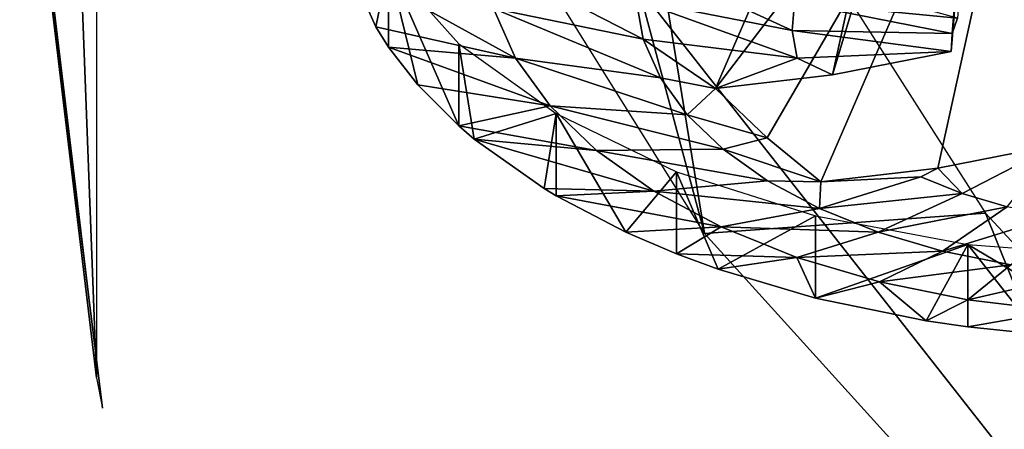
# Model space of a CAD drawing. Extents: x -46 to 46, y 1 to 197.
# Tile 3 of 168: x -45.56 to -40.52, y 49.65 to 51.75. Entities that reach past the tile are written whole.
import ezdxf

# ---------------------------------------------------------------- set-up
doc = ezdxf.new("R2010")
doc.units = 0
doc.header["$LTSCALE"] = 25.4
doc.layers.get('0').update_dxf_attribs({"color": 13, "linetype": 'CONTINUOUS'})

# ---------------------------------------------------------------- blocks, each defined once
blk = doc.blocks.new('BUSH-3401_STL')
at = {"color": 251}
mesh = blk.add_polyface(dxfattribs=at)
corners = [(-7.8563, 39.017, 137.5519), (8.3924, 39.017, 137.5519), (0.268, 38.6194, 136.9382), (-15.7195, 40.1967, 139.3733), (16.2556, 40.1967, 139.3733), (-23.0689, 42.1208, 142.3439), (23.605, 42.1208, 142.3439), (-3.5145, 43.1336, 143.9076), (-29.6682, 44.7273, 146.3681), (0.268, 43.0293, 143.7466), (-7.2581, 43.4454, 144.3889), (-10.9246, 43.9615, 145.1857), (-14.4762, 44.6765, 146.2897), (-17.8765, 45.5833, 147.6897), (-35.3053, 47.9326, 151.3168), (-21.0907, 46.6724, 149.3711), (-24.0856, 47.9327, 151.3169), (-39.799, 51.6336, 157.0307), (-26.8307, 49.3512, 153.507), (-29.2977, 50.9135, 155.9189), (-31.4613, 52.6034, 158.528), (-43.005, 55.7112, 163.3262), (-33.2993, 54.4036, 161.3074), (-34.7928, 56.2957, 164.2286), (-44.8202, 60.0346, 170.001), (-35.9266, 58.2603, 167.2616), (-36.689, 60.2771, 170.3754), (-45.1861, 64.4647, 176.8406), (-37.0722, 62.3255, 173.5379), (-37.0722, 64.3844, 176.7167), (-36.689, 66.4328, 179.8792), (-44.0912, 68.8591, 183.6251), (-35.9266, 68.4496, 182.9929), (-34.7928, 70.4141, 186.0259), (-41.5705, 73.0766, 190.1365), (-33.2993, 72.3062, 188.9471), (-31.4613, 74.1064, 191.7265), (-37.705, 76.9816, 196.1655), (-29.2977, 75.7964, 194.3356), (-26.8307, 77.3586, 196.7475), (-32.6191, 80.4487, 201.5183), (-24.0856, 78.7772, 198.9376), (-21.0907, 80.0374, 200.8834), (-17.8765, 81.1266, 202.5649), (-26.4762, 83.3663, 206.0229), (-14.4762, 82.0333, 203.9648), (-10.9246, 82.7484, 205.0688), (-7.2581, 83.2645, 205.8656), (-3.5145, 83.5763, 206.347), (-19.4737, 85.6408, 209.5344), (0.268, 83.6805, 206.508), (4.0505, 43.1336, 143.9076), (30.2043, 44.7273, 146.3681), (7.7942, 43.4454, 144.3889), (11.4607, 43.9615, 145.1857), (15.0123, 44.6765, 146.2897), (18.4126, 45.5833, 147.6897), (35.8414, 47.9326, 151.3168), (21.6267, 46.6724, 149.3711), (24.6217, 47.9327, 151.3169), (40.3351, 51.6336, 157.0307), (27.3668, 49.3512, 153.507), (29.8337, 50.9135, 155.9189), (31.9973, 52.6034, 158.528), (43.5411, 55.7112, 163.3262), (33.8354, 54.4036, 161.3074), (35.3289, 56.2957, 164.2286), (45.3563, 60.0346, 170.001), (36.4627, 58.2603, 167.2616), (37.2251, 60.2771, 170.3754), (45.7222, 64.4647, 176.8406), (37.6083, 62.3255, 173.5379), (37.6083, 64.3844, 176.7167), (37.2251, 66.4328, 179.8792), (44.6273, 68.8591, 183.6251), (36.4627, 68.4496, 182.9929), (35.3289, 70.4141, 186.0259), (42.1066, 73.0766, 190.1365), (33.8354, 72.3062, 188.9471), (31.9973, 74.1064, 191.7265), (38.2411, 76.9816, 196.1655), (29.8337, 75.7964, 194.3356), (27.3668, 77.3586, 196.7475), (33.1552, 80.4487, 201.5183), (24.6217, 78.7772, 198.9376), (21.6267, 80.0374, 200.8834), (18.4126, 81.1266, 202.5649), (27.0123, 83.3663, 206.0229), (15.0123, 82.0333, 203.9648), (11.4607, 82.7484, 205.0688), (7.7942, 83.2645, 205.8656), (4.0505, 83.5763, 206.347), (20.0098, 85.6408, 209.5344), (-11.8366, 87.199, 211.9401), (12.3727, 87.199, 211.9401), (-3.8105, 87.9908, 213.1626), (4.3466, 87.9908, 213.1626), (0.268, 88.0904, 213.3163)]
mesh.append_faces([[corners[k] for k in face] for face in [(0, 1, 2), (96, 95, 97)]], dxfattribs={"vtx0": -1, "color": 251})
mesh.append_faces([[corners[k] for k in face] for face in [(1, 3, 4), (4, 5, 6), (7, 8, 10), (10, 8, 11), (11, 8, 12), (12, 8, 13), (13, 14, 15), (15, 14, 16), (16, 17, 18), (18, 17, 19), (19, 17, 20), (20, 21, 22), (22, 21, 23), (23, 24, 25), (25, 24, 26), (26, 27, 28), (28, 27, 29), (29, 27, 30), (30, 31, 32), (32, 31, 33), (33, 34, 35), (35, 34, 36), (36, 37, 38), (38, 37, 39), (39, 40, 41), (41, 40, 42), (42, 40, 43), (43, 44, 45), (45, 44, 46), (46, 44, 47), (47, 44, 48), (48, 49, 50), (6, 51, 52), (51, 6, 9), (52, 56, 57), (57, 59, 60), (60, 63, 64), (64, 66, 67), (67, 69, 70), (70, 73, 74), (74, 76, 77), (77, 79, 80), (80, 82, 83), (83, 86, 87), (87, 91, 92), (92, 93, 94), (94, 95, 96)]], dxfattribs={"vtx0": -1, "vtx1": -1, "color": 251})
mesh.append_faces([[corners[k] for k in face] for face in [(6, 5, 7), (92, 50, 49)]], dxfattribs={"vtx0": -1, "vtx1": -1, "vtx2": -1, "color": 251})
mesh.append_faces([[corners[k] for k in face] for face in [(1, 0, 3), (4, 3, 5), (7, 5, 8), (6, 7, 9), (13, 8, 14), (16, 14, 17), (20, 17, 21), (23, 21, 24), (26, 24, 27), (30, 27, 31), (33, 31, 34), (36, 34, 37), (39, 37, 40), (43, 40, 44), (48, 44, 49), (52, 51, 53), (52, 53, 54), (52, 54, 55), (52, 55, 56), (57, 56, 58), (57, 58, 59), (60, 59, 61), (60, 61, 62), (60, 62, 63), (64, 63, 65), (64, 65, 66), (67, 66, 68), (67, 68, 69), (70, 69, 71), (70, 71, 72), (70, 72, 73), (74, 73, 75), (74, 75, 76), (77, 76, 78), (77, 78, 79), (80, 79, 81), (80, 81, 82), (83, 82, 84), (83, 84, 85), (83, 85, 86), (87, 86, 88), (87, 88, 89), (87, 89, 90), (87, 90, 91), (92, 91, 50), (92, 49, 93), (94, 93, 95)]], dxfattribs={"vtx0": -1, "vtx2": -1, "color": 251})
mesh = blk.add_polyface(dxfattribs=at)
corners = [(8.3924, 35.9954, 139.509), (-7.8563, 35.9954, 139.509), (0.268, 35.5979, 138.8953), (16.2556, 37.1752, 141.3304), (-15.7195, 37.1752, 141.3304), (23.605, 39.0992, 144.301), (-23.0689, 39.0992, 144.301), (30.2043, 41.7058, 148.3253), (0.268, 40.4906, 146.4492), (7.3888, 40.8719, 147.0378), (14.236, 42.0011, 148.7811), (35.8414, 44.9111, 153.2738), (20.5464, 43.8347, 151.6121), (26.0774, 46.3024, 155.422), (40.3351, 48.612, 158.9877), (30.6167, 49.3093, 160.0643), (43.5411, 52.6897, 165.2833), (33.9896, 52.7399, 165.3608), (45.3563, 57.013, 171.9581), (36.0667, 56.4622, 171.1077), (36.768, 60.3334, 177.0844), (45.7222, 61.4431, 178.7977), (36.0667, 64.2045, 183.061), (44.6273, 65.8375, 185.5822), (33.9896, 67.9269, 188.8079), (42.1066, 70.055, 192.0936), (30.6167, 71.3574, 194.1044), (38.2411, 73.9601, 198.1226), (26.0774, 74.3643, 198.7467), (33.1552, 77.4271, 203.4754), (20.5464, 76.832, 202.5566), (14.236, 78.6657, 205.3876), (27.0123, 80.3448, 207.98), (7.3888, 79.7948, 207.1309), (0.268, 80.1761, 207.7196), (-29.6682, 41.7058, 148.3253), (-6.8528, 40.8719, 147.0378), (-13.6999, 42.0011, 148.7811), (-35.3053, 44.9111, 153.2738), (-20.0103, 43.8347, 151.6121), (-25.5414, 46.3024, 155.422), (-39.799, 48.612, 158.9877), (-30.0806, 49.3093, 160.0643), (-43.005, 52.6897, 165.2833), (-33.4536, 52.7399, 165.3608), (-44.8202, 57.013, 171.9581), (-35.5306, 56.4622, 171.1077), (-36.232, 60.3334, 177.0844), (-45.1861, 61.4431, 178.7977), (-35.5306, 64.2045, 183.061), (-44.0912, 65.8375, 185.5822), (-33.4536, 67.9269, 188.8079), (-41.5705, 70.055, 192.0936), (-30.0806, 71.3574, 194.1044), (-37.705, 73.9601, 198.1226), (-25.5414, 74.3643, 198.7467), (-32.6191, 77.4271, 203.4754), (-20.0103, 76.832, 202.5566), (-13.6999, 78.6657, 205.3876), (-26.4762, 80.3448, 207.98), (-6.8528, 79.7948, 207.1309), (20.0098, 82.6193, 211.4915), (-19.4737, 82.6193, 211.4915), (12.3727, 84.1775, 213.8972), (-11.8366, 84.1775, 213.8972), (4.3466, 84.9693, 215.1197), (-3.8105, 84.9693, 215.1197), (0.268, 85.0688, 215.2734)]
mesh.append_faces([[corners[k] for k in face] for face in [(0, 1, 2), (66, 65, 67)]], dxfattribs={"vtx0": -1, "color": 251})
mesh.append_faces([[corners[k] for k in face] for face in [(1, 3, 4), (4, 5, 6), (8, 7, 9), (9, 7, 10), (10, 11, 12), (12, 11, 13), (13, 14, 15), (15, 16, 17), (17, 18, 19), (19, 18, 20), (20, 21, 22), (22, 23, 24), (24, 25, 26), (26, 27, 28), (28, 29, 30), (30, 29, 31), (31, 32, 33), (33, 32, 34), (35, 37, 38), (38, 40, 41), (41, 42, 43), (43, 44, 45), (45, 47, 48), (48, 49, 50), (50, 51, 52), (52, 53, 54), (54, 55, 56), (56, 58, 59), (59, 61, 62), (62, 63, 64), (64, 65, 66)]], dxfattribs={"vtx0": -1, "vtx1": -1, "color": 251})
mesh.append_faces([[corners[k] for k in face] for face in [(6, 7, 8), (59, 34, 32)]], dxfattribs={"vtx0": -1, "vtx1": -1, "vtx2": -1, "color": 251})
mesh.append_faces([[corners[k] for k in face] for face in [(1, 0, 3), (4, 3, 5), (6, 5, 7), (10, 7, 11), (13, 11, 14), (15, 14, 16), (17, 16, 18), (20, 18, 21), (22, 21, 23), (24, 23, 25), (26, 25, 27), (28, 27, 29), (31, 29, 32), (8, 35, 6), (35, 8, 36), (35, 36, 37), (38, 37, 39), (38, 39, 40), (41, 40, 42), (43, 42, 44), (45, 44, 46), (45, 46, 47), (48, 47, 49), (50, 49, 51), (52, 51, 53), (54, 53, 55), (56, 55, 57), (56, 57, 58), (59, 58, 60), (59, 60, 34), (59, 32, 61), (62, 61, 63), (64, 63, 65)]], dxfattribs={"vtx0": -1, "vtx2": -1, "color": 251})
mesh = blk.add_polyface(dxfattribs=at)
corners = [(-43.005, 52.6897, 165.2833), (-39.799, 51.6336, 157.0307), (-39.799, 48.612, 158.9877), (-43.005, 55.7112, 163.3262)]
mesh.append_faces([[corners[k] for k in face] for face in [(0, 1, 2), (1, 0, 3)]], dxfattribs={"vtx0": -1, "color": 251})
at = {"color": 8}
mesh = blk.add_polyface(dxfattribs=at)
corners = [(-40.5596, 54.2673, 181.2493), (-40.7618, 51.7532, 182.9581), (-40.7887, 51.6739, 182.8356)]
mesh.append_faces([[corners[k] for k in face] for face in [(0, 1, 2)]], dxfattribs={"color": 8})
mesh = blk.add_polyface(dxfattribs=at)
corners = [(-40.5596, 54.2673, 181.2493), (-40.7887, 51.6739, 182.8356), (-40.5804, 54.1956, 181.1386)]
mesh.append_faces([[corners[k] for k in face] for face in [(0, 1, 2)]], dxfattribs={"color": 8})
mesh = blk.add_polyface(dxfattribs=at)
corners = [(-40.5804, 54.1956, 181.1386), (-41.4006, 51.4639, 182.3287), (-40.8148, 54.1269, 181.0324)]
mesh.append_faces([[corners[k] for k in face] for face in [(0, 1, 2)]], dxfattribs={"color": 8})
mesh = blk.add_polyface(dxfattribs=at)
corners = [(-40.5804, 54.1956, 181.1386), (-40.7944, 51.5828, 182.6951), (-41.4006, 51.4639, 182.3287)]
mesh.append_faces([[corners[k] for k in face] for face in [(0, 1, 2)]], dxfattribs={"color": 8})
mesh = blk.add_polyface(dxfattribs=at)
corners = [(-40.5804, 54.1956, 181.1386), (-40.7887, 51.6739, 182.8356), (-40.7944, 51.5828, 182.6951)]
mesh.append_faces([[corners[k] for k in face] for face in [(0, 1, 2)]], dxfattribs={"color": 8})
mesh = blk.add_polyface(dxfattribs=at)
corners = [(-40.8148, 54.1269, 181.0324), (-41.4006, 51.4639, 182.3287), (-41.9985, 51.3935, 181.937)]
mesh.append_faces([[corners[k] for k in face] for face in [(0, 1, 2)]], dxfattribs={"color": 8})
mesh = blk.add_polyface(dxfattribs=at)
corners = [(-40.2759, 53.6497, 180.2956), (-41.7346, 51.1422, 181.5728), (-41.4596, 50.9164, 181.2002), (-41.9985, 51.3935, 181.937), (-40.8148, 54.1269, 181.0324)]
mesh.append_faces([[corners[k] for k in face] for face in [(0, 1, 2), (3, 0, 4)]], dxfattribs={"vtx0": -1, "color": 8})
mesh.append_faces([[corners[k] for k in face] for face in [(1, 0, 3)]], dxfattribs={"vtx0": -1, "vtx1": -1, "color": 8})
mesh = blk.add_polyface(dxfattribs=at)
corners = [(-40.8617, 50.9867, 181.5919), (-40.2759, 53.6497, 180.2956), (-41.4596, 50.9164, 181.2002), (-40.2555, 51.1057, 181.9583), (-40.0399, 53.7284, 180.4172)]
mesh.append_faces([[corners[k] for k in face] for face in [(0, 1, 2), (1, 3, 4)]], dxfattribs={"vtx0": -1, "color": 8})
mesh.append_faces([[corners[k] for k in face] for face in [(1, 0, 3)]], dxfattribs={"vtx0": -1, "vtx2": -1, "color": 8})
mesh = blk.add_polyface(dxfattribs=at)
corners = [(-42.3683, 51.6455, 182.1833), (-43.1808, 52.0629, 182.3303), (-43.1343, 51.8025, 181.9282), (-42.4043, 51.8473, 182.4949)]
mesh.append_faces([[corners[k] for k in face] for face in [(0, 1, 2), (1, 0, 3)]], dxfattribs={"vtx0": -1, "color": 8})
mesh = blk.add_polyface(dxfattribs=at)
corners = [(-43.6712, 52.0248, 180.7301), (-43.7365, 51.7088, 181.162), (-43.8738, 52.0185, 181.6401)]
mesh.append_faces([[corners[k] for k in face] for face in [(0, 1, 2)]], dxfattribs={"color": 8})
mesh = blk.add_polyface(dxfattribs=at)
corners = [(-43.0215, 51.5481, 181.5354), (-43.8738, 52.0185, 181.6401), (-43.7365, 51.7088, 181.162), (-43.1343, 51.8025, 181.9282)]
mesh.append_faces([[corners[k] for k in face] for face in [(0, 1, 2), (1, 0, 3)]], dxfattribs={"vtx0": -1, "color": 8})
mesh = blk.add_polyface(dxfattribs=at)
corners = [(-43.6712, 52.0248, 180.7301), (-43.6712, 51.6051, 181.002), (-43.7365, 51.7088, 181.162)]
mesh.append_faces([[corners[k] for k in face] for face in [(0, 1, 2)]], dxfattribs={"color": 8})
mesh = blk.add_polyface(dxfattribs=at)
corners = [(-43.6712, 52.0248, 180.7301), (-43.3113, 51.6222, 180.1086), (-43.3113, 51.2025, 180.3804)]
mesh.append_faces([[corners[k] for k in face] for face in [(0, 1, 2)]], dxfattribs={"color": 8})
mesh = blk.add_polyface(dxfattribs=at)
corners = [(-43.6712, 52.0248, 180.7301), (-43.3113, 51.2025, 180.3804), (-43.5214, 51.4125, 180.7046)]
mesh.append_faces([[corners[k] for k in face] for face in [(0, 1, 2)]], dxfattribs={"color": 8})
mesh = blk.add_polyface(dxfattribs=at)
corners = [(-43.6712, 52.0248, 180.7301), (-43.5214, 51.4125, 180.7046), (-43.6712, 51.6051, 181.002)]
mesh.append_faces([[corners[k] for k in face] for face in [(0, 1, 2)]], dxfattribs={"color": 8})
mesh = blk.add_polyface(dxfattribs=at)
corners = [(-41.607, 51.6904, 182.6222), (-42.3883, 52.0499, 182.8077), (-42.4043, 51.8473, 182.4949), (-41.5958, 51.8325, 182.8417)]
mesh.append_faces([[corners[k] for k in face] for face in [(0, 1, 2), (1, 0, 3)]], dxfattribs={"vtx0": -1, "color": 8})
mesh = blk.add_polyface(dxfattribs=at)
corners = [(-40.7618, 51.7532, 182.9581), (-41.5958, 51.8325, 182.8417), (-40.7887, 51.6739, 182.8356), (-41.5483, 51.9724, 183.0577)]
mesh.append_faces([[corners[k] for k in face] for face in [(0, 1, 2), (1, 0, 3)]], dxfattribs={"vtx0": -1, "color": 8})
mesh = blk.add_polyface(dxfattribs=at)
corners = [(-41.5817, 51.5488, 182.4036), (-42.4043, 51.8473, 182.4949), (-42.3683, 51.6455, 182.1833), (-41.607, 51.6904, 182.6222)]
mesh.append_faces([[corners[k] for k in face] for face in [(0, 1, 2), (1, 0, 3)]], dxfattribs={"vtx0": -1, "color": 8})
mesh = blk.add_polyface(dxfattribs=at)
corners = [(-41.5958, 51.8325, 182.8417), (-41.607, 51.6904, 182.6222), (-40.7887, 51.6739, 182.8356)]
mesh.append_faces([[corners[k] for k in face] for face in [(0, 1, 2)]], dxfattribs={"color": 8})
mesh = blk.add_polyface(dxfattribs=at)
corners = [(-42.2809, 51.4484, 181.879), (-43.1343, 51.8025, 181.9282), (-43.0215, 51.5481, 181.5354), (-42.3683, 51.6455, 182.1833)]
mesh.append_faces([[corners[k] for k in face] for face in [(0, 1, 2), (1, 0, 3)]], dxfattribs={"vtx0": -1, "color": 8})
mesh = blk.add_polyface(dxfattribs=at)
corners = [(-43.0215, 51.5481, 181.5354), (-43.7365, 51.7088, 181.162), (-43.6712, 51.6051, 181.002)]
mesh.append_faces([[corners[k] for k in face] for face in [(0, 1, 2)]], dxfattribs={"color": 8})
mesh = blk.add_polyface(dxfattribs=at)
corners = [(-40.7944, 51.5828, 182.6951), (-41.607, 51.6904, 182.6222), (-41.5817, 51.5488, 182.4036)]
mesh.append_faces([[corners[k] for k in face] for face in [(0, 1, 2)]], dxfattribs={"color": 8})
mesh = blk.add_polyface(dxfattribs=at)
corners = [(-40.7887, 51.6739, 182.8356), (-41.607, 51.6904, 182.6222), (-40.7944, 51.5828, 182.6951)]
mesh.append_faces([[corners[k] for k in face] for face in [(0, 1, 2)]], dxfattribs={"color": 8})
mesh = blk.add_polyface(dxfattribs=at)
corners = [(-42.8448, 51.3047, 181.1597), (-43.6712, 51.6051, 181.002), (-43.5214, 51.4125, 180.7046)]
mesh.append_faces([[corners[k] for k in face] for face in [(0, 1, 2)]], dxfattribs={"color": 8})
mesh = blk.add_polyface(dxfattribs=at)
corners = [(-43.0215, 51.5481, 181.5354), (-43.6712, 51.6051, 181.002), (-42.8448, 51.3047, 181.1597)]
mesh.append_faces([[corners[k] for k in face] for face in [(0, 1, 2)]], dxfattribs={"color": 8})
mesh = blk.add_polyface(dxfattribs=at)
corners = [(-43.3113, 51.6222, 180.1086), (-42.8138, 51.2655, 179.558), (-43.2324, 51.1354, 180.2767)]
mesh.append_faces([[corners[k] for k in face] for face in [(0, 1, 2)]], dxfattribs={"color": 8})
mesh = blk.add_polyface(dxfattribs=at)
corners = [(-43.3113, 51.6222, 180.1086), (-43.2324, 51.1354, 180.2767), (-43.3113, 51.2025, 180.3804)]
mesh.append_faces([[corners[k] for k in face] for face in [(0, 1, 2)]], dxfattribs={"color": 8})
mesh = blk.add_polyface(dxfattribs=at)
corners = [(-41.5817, 51.5488, 182.4036), (-42.3683, 51.6455, 182.1833), (-41.9985, 51.3935, 181.937)]
mesh.append_faces([[corners[k] for k in face] for face in [(0, 1, 2)]], dxfattribs={"color": 8})
mesh = blk.add_polyface(dxfattribs=at)
corners = [(-42.3683, 51.6455, 182.1833), (-42.2809, 51.4484, 181.879), (-41.9985, 51.3935, 181.937)]
mesh.append_faces([[corners[k] for k in face] for face in [(0, 1, 2)]], dxfattribs={"color": 8})
mesh = blk.add_polyface(dxfattribs=at)
corners = [(-40.7944, 51.5828, 182.6951), (-41.5817, 51.5488, 182.4036), (-41.4006, 51.4639, 182.3287)]
mesh.append_faces([[corners[k] for k in face] for face in [(0, 1, 2)]], dxfattribs={"color": 8})
mesh = blk.add_polyface(dxfattribs=at)
corners = [(-42.1439, 51.2598, 181.5879), (-43.0215, 51.5481, 181.5354), (-42.8448, 51.3047, 181.1597), (-42.2809, 51.4484, 181.879)]
mesh.append_faces([[corners[k] for k in face] for face in [(0, 1, 2), (1, 0, 3)]], dxfattribs={"vtx0": -1, "color": 8})
mesh = blk.add_polyface(dxfattribs=at)
corners = [(-41.5817, 51.5488, 182.4036), (-41.9985, 51.3935, 181.937), (-41.4006, 51.4639, 182.3287)]
mesh.append_faces([[corners[k] for k in face] for face in [(0, 1, 2)]], dxfattribs={"color": 8})
mesh = blk.add_polyface(dxfattribs=at)
corners = [(-42.8448, 51.3047, 181.1597), (-43.5214, 51.4125, 180.7046), (-43.3113, 51.2025, 180.3804)]
mesh.append_faces([[corners[k] for k in face] for face in [(0, 1, 2)]], dxfattribs={"color": 8})
mesh = blk.add_polyface(dxfattribs=at)
corners = [(-41.9985, 51.3935, 181.937), (-42.2809, 51.4484, 181.879), (-42.1439, 51.2598, 181.5879)]
mesh.append_faces([[corners[k] for k in face] for face in [(0, 1, 2)]], dxfattribs={"color": 8})
mesh = blk.add_polyface(dxfattribs=at)
corners = [(-41.9985, 51.3935, 181.937), (-42.1439, 51.2598, 181.5879), (-41.7346, 51.1422, 181.5728)]
mesh.append_faces([[corners[k] for k in face] for face in [(0, 1, 2)]], dxfattribs={"color": 8})
mesh = blk.add_polyface(dxfattribs=at)
corners = [(-42.8448, 51.3047, 181.1597), (-43.3113, 51.2025, 180.3804), (-42.6074, 51.077, 180.8082)]
mesh.append_faces([[corners[k] for k in face] for face in [(0, 1, 2)]], dxfattribs={"color": 8})
mesh = blk.add_polyface(dxfattribs=at)
corners = [(-41.96, 51.0834, 181.3155), (-42.8448, 51.3047, 181.1597), (-42.6074, 51.077, 180.8082), (-42.1439, 51.2598, 181.5879)]
mesh.append_faces([[corners[k] for k in face] for face in [(0, 1, 2), (1, 0, 3)]], dxfattribs={"vtx0": -1, "color": 8})
mesh = blk.add_polyface(dxfattribs=at)
corners = [(-42.8138, 51.2655, 179.558), (-42.8753, 50.8828, 179.8868), (-43.2324, 51.1354, 180.2767)]
mesh.append_faces([[corners[k] for k in face] for face in [(0, 1, 2)]], dxfattribs={"color": 8})
mesh = blk.add_polyface(dxfattribs=at)
corners = [(-42.8138, 51.2655, 179.558), (-42.8138, 50.8459, 179.8298), (-42.8753, 50.8828, 179.8868)]
mesh.append_faces([[corners[k] for k in face] for face in [(0, 1, 2)]], dxfattribs={"color": 8})
mesh = blk.add_polyface(dxfattribs=at)
corners = [(-42.8138, 51.2655, 179.558), (-42.4571, 50.6597, 179.5424), (-42.8138, 50.8459, 179.8298)]
mesh.append_faces([[corners[k] for k in face] for face in [(0, 1, 2)]], dxfattribs={"color": 8})
mesh = blk.add_polyface(dxfattribs=at)
corners = [(-42.8138, 51.2655, 179.558), (-42.1979, 50.9685, 179.0993), (-42.4571, 50.6597, 179.5424)]
mesh.append_faces([[corners[k] for k in face] for face in [(0, 1, 2)]], dxfattribs={"color": 8})
mesh = blk.add_polyface(dxfattribs=at)
corners = [(-42.1439, 51.2598, 181.5879), (-41.96, 51.0834, 181.3155), (-41.7346, 51.1422, 181.5728)]
mesh.append_faces([[corners[k] for k in face] for face in [(0, 1, 2)]], dxfattribs={"color": 8})
mesh = blk.add_polyface(dxfattribs=at)
corners = [(-42.6074, 51.077, 180.8082), (-43.3113, 51.2025, 180.3804), (-43.2324, 51.1354, 180.2767)]
mesh.append_faces([[corners[k] for k in face] for face in [(0, 1, 2)]], dxfattribs={"color": 8})
mesh = blk.add_polyface(dxfattribs=at)
corners = [(-42.3141, 50.8696, 180.4879), (-43.2324, 51.1354, 180.2767), (-42.8753, 50.8828, 179.8868), (-42.6074, 51.077, 180.8082)]
mesh.append_faces([[corners[k] for k in face] for face in [(0, 1, 2), (1, 0, 3)]], dxfattribs={"vtx0": -1, "color": 8})
mesh = blk.add_polyface(dxfattribs=at)
corners = [(-41.4596, 50.9164, 181.2002), (-41.96, 51.0834, 181.3155), (-41.7327, 50.9226, 181.0674), (-41.7346, 51.1422, 181.5728)]
mesh.append_faces([[corners[k] for k in face] for face in [(0, 1, 2), (1, 0, 3)]], dxfattribs={"vtx0": -1, "color": 8})
mesh = blk.add_polyface(dxfattribs=at)
corners = [(-40.2555, 51.1057, 181.9583), (-40.7385, 50.8574, 181.3362), (-40.5084, 50.7896, 181.2316), (-40.8617, 50.9867, 181.5919)]
mesh.append_faces([[corners[k] for k in face] for face in [(0, 1, 2), (1, 0, 3)]], dxfattribs={"vtx0": -1, "color": 8})
mesh = blk.add_polyface(dxfattribs=at)
corners = [(-41.7327, 50.9226, 181.0674), (-42.6074, 51.077, 180.8082), (-42.3141, 50.8696, 180.4879), (-41.96, 51.0834, 181.3155)]
mesh.append_faces([[corners[k] for k in face] for face in [(0, 1, 2), (1, 0, 3)]], dxfattribs={"vtx0": -1, "color": 8})
mesh = blk.add_polyface(dxfattribs=at)
corners = [(-42.1979, 50.5488, 179.3712), (-42.4571, 50.6597, 179.5424), (-42.1979, 50.9685, 179.0993)]
mesh.append_faces([[corners[k] for k in face] for face in [(0, 1, 2)]], dxfattribs={"color": 8})
mesh = blk.add_polyface(dxfattribs=at)
corners = [(-41.4872, 50.7425, 178.7504), (-41.9857, 50.4704, 179.2501), (-42.1979, 50.9685, 179.0993)]
mesh.append_faces([[corners[k] for k in face] for face in [(0, 1, 2)]], dxfattribs={"color": 8})
mesh = blk.add_polyface(dxfattribs=at)
corners = [(-41.9857, 50.4704, 179.2501), (-42.1979, 50.5488, 179.3712), (-42.1979, 50.9685, 179.0993)]
mesh.append_faces([[corners[k] for k in face] for face in [(0, 1, 2)]], dxfattribs={"color": 8})
mesh = blk.add_polyface(dxfattribs=at)
corners = [(-40.8617, 50.9867, 181.5919), (-41.4596, 50.9164, 181.2002), (-40.949, 50.9419, 181.4668)]
mesh.append_faces([[corners[k] for k in face] for face in [(0, 1, 2)]], dxfattribs={"color": 8})
mesh = blk.add_polyface(dxfattribs=at)
corners = [(-40.8617, 50.9867, 181.5919), (-40.949, 50.9419, 181.4668), (-40.7385, 50.8574, 181.3362)]
mesh.append_faces([[corners[k] for k in face] for face in [(0, 1, 2)]], dxfattribs={"color": 8})
mesh = blk.add_polyface(dxfattribs=at)
corners = [(-41.4665, 50.7806, 180.8481), (-42.3141, 50.8696, 180.4879), (-41.9705, 50.6863, 180.205), (-41.7327, 50.9226, 181.0674)]
mesh.append_faces([[corners[k] for k in face] for face in [(0, 1, 2), (1, 0, 3)]], dxfattribs={"vtx0": -1, "color": 8})
mesh = blk.add_polyface(dxfattribs=at)
corners = [(-41.4596, 50.9164, 181.2002), (-41.7327, 50.9226, 181.0674), (-41.4665, 50.7806, 180.8481)]
mesh.append_faces([[corners[k] for k in face] for face in [(0, 1, 2)]], dxfattribs={"color": 8})
mesh = blk.add_polyface(dxfattribs=at)
corners = [(-40.949, 50.9419, 181.4668), (-41.4596, 50.9164, 181.2002), (-41.4665, 50.7806, 180.8481)]
mesh.append_faces([[corners[k] for k in face] for face in [(0, 1, 2)]], dxfattribs={"color": 8})
mesh = blk.add_polyface(dxfattribs=at)
corners = [(-40.7385, 50.8574, 181.3362), (-41.4665, 50.7806, 180.8481), (-41.1665, 50.6602, 180.6621), (-40.949, 50.9419, 181.4668)]
mesh.append_faces([[corners[k] for k in face] for face in [(0, 1, 2), (1, 0, 3)]], dxfattribs={"vtx0": -1, "color": 8})
mesh = blk.add_polyface(dxfattribs=at)
corners = [(-42.3141, 50.8696, 180.4879), (-42.8753, 50.8828, 179.8868), (-42.8138, 50.8459, 179.8298)]
mesh.append_faces([[corners[k] for k in face] for face in [(0, 1, 2)]], dxfattribs={"color": 8})
mesh = blk.add_polyface(dxfattribs=at)
corners = [(-42.3141, 50.8696, 180.4879), (-42.8138, 50.8459, 179.8298), (-41.9705, 50.6863, 180.205)]
mesh.append_faces([[corners[k] for k in face] for face in [(0, 1, 2)]], dxfattribs={"color": 8})
mesh = blk.add_polyface(dxfattribs=at)
corners = [(-40.5084, 50.7896, 181.2316), (-41.1665, 50.6602, 180.6621), (-40.8386, 50.5636, 180.513), (-40.7385, 50.8574, 181.3362)]
mesh.append_faces([[corners[k] for k in face] for face in [(0, 1, 2), (1, 0, 3)]], dxfattribs={"vtx0": -1, "color": 8})
mesh = blk.add_polyface(dxfattribs=at)
corners = [(-41.9705, 50.6863, 180.205), (-42.8138, 50.8459, 179.8298), (-42.4571, 50.6597, 179.5424)]
mesh.append_faces([[corners[k] for k in face] for face in [(0, 1, 2)]], dxfattribs={"color": 8})
mesh = blk.add_polyface(dxfattribs=at)
corners = [(-41.1665, 50.6602, 180.6621), (-41.9705, 50.6863, 180.205), (-41.5833, 50.5308, 179.965), (-41.4665, 50.7806, 180.8481)]
mesh.append_faces([[corners[k] for k in face] for face in [(0, 1, 2), (1, 0, 3)]], dxfattribs={"vtx0": -1, "color": 8})
mesh = blk.add_polyface(dxfattribs=at)
corners = [(-40.2632, 50.7399, 181.1548), (-40.8386, 50.5636, 180.513), (-40.4891, 50.4927, 180.4036), (-40.5084, 50.7896, 181.2316)]
mesh.append_faces([[corners[k] for k in face] for face in [(0, 1, 2), (1, 0, 3)]], dxfattribs={"vtx0": -1, "color": 8})
mesh = blk.add_polyface(dxfattribs=at)
corners = [(-41.4872, 50.3228, 179.0222), (-41.9857, 50.4704, 179.2501), (-41.4872, 50.7425, 178.7504)]
mesh.append_faces([[corners[k] for k in face] for face in [(0, 1, 2)]], dxfattribs={"color": 8})
mesh = blk.add_polyface(dxfattribs=at)
corners = [(-40.7091, 50.5962, 178.5245), (-41.4872, 50.3228, 179.0222), (-41.4872, 50.7425, 178.7504)]
mesh.append_faces([[corners[k] for k in face] for face in [(0, 1, 2)]], dxfattribs={"color": 8})
mesh = blk.add_polyface(dxfattribs=at)
corners = [(-41.9705, 50.6863, 180.205), (-42.4571, 50.6597, 179.5424), (-42.1979, 50.5488, 179.3712)]
mesh.append_faces([[corners[k] for k in face] for face in [(0, 1, 2)]], dxfattribs={"color": 8})
mesh = blk.add_polyface(dxfattribs=at)
corners = [(-41.9705, 50.6863, 180.205), (-42.1979, 50.5488, 179.3712), (-41.5833, 50.5308, 179.965)]
mesh.append_faces([[corners[k] for k in face] for face in [(0, 1, 2)]], dxfattribs={"color": 8})
mesh = blk.add_polyface(dxfattribs=at)
corners = [(-40.8386, 50.5636, 180.513), (-41.5833, 50.5308, 179.965), (-41.1601, 50.4062, 179.7725), (-41.1665, 50.6602, 180.6621)]
mesh.append_faces([[corners[k] for k in face] for face in [(0, 1, 2), (1, 0, 3)]], dxfattribs={"vtx0": -1, "color": 8})
mesh = blk.add_polyface(dxfattribs=at)
corners = [(-41.5833, 50.5308, 179.965), (-42.1979, 50.5488, 179.3712), (-41.9857, 50.4704, 179.2501)]
mesh.append_faces([[corners[k] for k in face] for face in [(0, 1, 2)]], dxfattribs={"color": 8})
mesh = blk.add_polyface(dxfattribs=at)
corners = [(-40.7091, 50.5962, 178.5245), (-40.9216, 50.2074, 178.844), (-41.4872, 50.3228, 179.0222)]
mesh.append_faces([[corners[k] for k in face] for face in [(0, 1, 2)]], dxfattribs={"color": 8})
mesh = blk.add_polyface(dxfattribs=at)
corners = [(-40.4891, 50.4927, 180.4036), (-41.1601, 50.4062, 179.7725), (-40.7092, 50.3147, 179.6313), (-40.8386, 50.5636, 180.513)]
mesh.append_faces([[corners[k] for k in face] for face in [(0, 1, 2), (1, 0, 3)]], dxfattribs={"vtx0": -1, "color": 8})
mesh = blk.add_polyface(dxfattribs=at)
corners = [(-40.7091, 50.1765, 178.7963), (-40.9216, 50.2074, 178.844), (-40.7091, 50.5962, 178.5245)]
mesh.append_faces([[corners[k] for k in face] for face in [(0, 1, 2)]], dxfattribs={"color": 8})
mesh = blk.add_polyface(dxfattribs=at)
corners = [(-39.8935, 50.1155, 178.7022), (-40.7091, 50.5962, 178.5245), (-39.8935, 50.5352, 178.4304)]
mesh.append_faces([[corners[k] for k in face] for face in [(0, 1, 2)]], dxfattribs={"color": 8})
mesh = blk.add_polyface(dxfattribs=at)
corners = [(-39.8935, 50.1155, 178.7022), (-40.3494, 50.1387, 178.7379), (-40.7091, 50.5962, 178.5245)]
mesh.append_faces([[corners[k] for k in face] for face in [(0, 1, 2)]], dxfattribs={"color": 8})
mesh = blk.add_polyface(dxfattribs=at)
corners = [(-40.3494, 50.1387, 178.7379), (-40.7091, 50.1765, 178.7963), (-40.7091, 50.5962, 178.5245)]
mesh.append_faces([[corners[k] for k in face] for face in [(0, 1, 2)]], dxfattribs={"color": 8})
mesh = blk.add_polyface(dxfattribs=at)
corners = [(-41.5833, 50.5308, 179.965), (-41.9857, 50.4704, 179.2501), (-41.4872, 50.3228, 179.0222)]
mesh.append_faces([[corners[k] for k in face] for face in [(0, 1, 2)]], dxfattribs={"color": 8})
mesh = blk.add_polyface(dxfattribs=at)
corners = [(-41.5833, 50.5308, 179.965), (-41.4872, 50.3228, 179.0222), (-41.1601, 50.4062, 179.7725)]
mesh.append_faces([[corners[k] for k in face] for face in [(0, 1, 2)]], dxfattribs={"color": 8})
mesh = blk.add_polyface(dxfattribs=at)
corners = [(-40.125, 50.449, 180.3361), (-40.7092, 50.3147, 179.6313), (-40.2392, 50.2583, 179.5442), (-40.4891, 50.4927, 180.4036)]
mesh.append_faces([[corners[k] for k in face] for face in [(0, 1, 2), (1, 0, 3)]], dxfattribs={"vtx0": -1, "color": 8})
mesh = blk.add_polyface(dxfattribs=at)
corners = [(-41.1601, 50.4062, 179.7725), (-41.4872, 50.3228, 179.0222), (-40.9216, 50.2074, 178.844)]
mesh.append_faces([[corners[k] for k in face] for face in [(0, 1, 2)]], dxfattribs={"color": 8})
mesh = blk.add_polyface(dxfattribs=at)
corners = [(-41.1601, 50.4062, 179.7725), (-40.9216, 50.2074, 178.844), (-40.7092, 50.3147, 179.6313)]
mesh.append_faces([[corners[k] for k in face] for face in [(0, 1, 2)]], dxfattribs={"color": 8})
mesh = blk.add_polyface(dxfattribs=at)
corners = [(-40.7092, 50.3147, 179.6313), (-40.9216, 50.2074, 178.844), (-40.7091, 50.1765, 178.7963)]
mesh.append_faces([[corners[k] for k in face] for face in [(0, 1, 2)]], dxfattribs={"color": 8})
mesh = blk.add_polyface(dxfattribs=at)
corners = [(-40.7092, 50.3147, 179.6313), (-40.7091, 50.1765, 178.7963), (-40.2392, 50.2583, 179.5442)]
mesh.append_faces([[corners[k] for k in face] for face in [(0, 1, 2)]], dxfattribs={"color": 8})
mesh = blk.add_polyface(dxfattribs=at)
corners = [(-40.2392, 50.2583, 179.5442), (-40.7091, 50.1765, 178.7963), (-40.3494, 50.1387, 178.7379)]
mesh.append_faces([[corners[k] for k in face] for face in [(0, 1, 2)]], dxfattribs={"color": 8})
blk = doc.blocks.new('PMBUSH_POKRYWKA2_STL')
at = {"color": 0}
mesh = blk.add_polyface(dxfattribs=at)
corners = [(39.9996, 8.5854, 0.4227), (46, 8.4), (39.9958, 8.4, 0.3935), (46, 8.5854, 0.0294)]
mesh.append_faces([[corners[k] for k in face] for face in [(0, 1, 2), (1, 0, 3)]], dxfattribs={"vtx0": -1, "color": 0})
mesh = blk.add_polyface(dxfattribs=at)
corners = [(39.9958, 8.4, 0.3935), (46, 0), (39.9958, 0, 0.3935), (46, 8.4)]
mesh.append_faces([[corners[k] for k in face] for face in [(0, 1, 2), (1, 0, 3)]], dxfattribs={"vtx0": -1, "color": 0})
mesh = blk.add_polyface(dxfattribs=at)
corners = [(57.9057, 0, 1.5674), (46, 0, 1.4), (52.0042, 0, 0.3935), (51.9446, 0, 1.7979), (63.6034, 0, 3.5015), (57.7831, 0, 2.9847), (63.4114, 0, 4.939), (69, 0, 6.1628), (68.7289, 0, 7.6261), (74.003, 0, 9.5057), (73.6408, 0, 10.9979), (78.5269, 0, 13.4731), (78.0595, 0, 14.9944), (82.4943, 0, 17.997), (81.9061, 0, 19.5442), (85.8372, 0, 23), (85.112, 0, 24.5661), (88.4985, 0, 28.3966), (87.6199, 0, 29.9704), (90.4326, 0, 34.0943), (89.385, 0, 35.6608), (91.6065, 0, 39.9958), (90.376, 0, 41.5357), (92, 0, 46), (90.5751, 0, 47.4903), (91.6065, 0, 52.0042), (89.9787, 0, 53.4183), (90.4326, 0, 57.9057), (88.5976, 0, 59.2139), (88.4985, 0, 63.6034), (86.4563, 0, 64.7737), (85.8372, 0, 69), (83.593, 0, 69.9985), (82.4943, 0, 74.003), (80.0589, 0, 74.795), (78.5269, 0, 78.5269), (75.917, 0, 79.0777), (74.003, 0, 82.4943), (71.2412, 0, 82.7701), (69, 0, 85.8372), (66.1151, 0, 85.8063), (60.6299, 0, 88.1322), (63.6034, 0, 88.4985), (54.8837, 0, 89.7063), (57.9057, 0, 90.4326), (48.979, 0, 90.5004), (52.0042, 0, 91.6065), (46, 0, 90.6), (39.9958, 0, 0.3935), (46, 0), (34.0943, 0, 1.5674), (40.0554, 0, 1.7979), (28.3966, 0, 3.5015), (34.2169, 0, 2.9847), (28.5886, 0, 4.939), (23, 0, 6.1628), (23.2711, 0, 7.6261), (17.997, 0, 9.5057), (18.3592, 0, 10.9979), (13.4731, 0, 13.4731), (13.9405, 0, 14.9944), (9.5057, 0, 17.997), (10.0939, 0, 19.5442), (6.1628, 0, 23), (6.888, 0, 24.5661), (3.5015, 0, 28.3966), (4.3801, 0, 29.9704), (1.5674, 0, 34.0943), (2.615, 0, 35.6608), (0.3935, 0, 39.9958), (1.624, 0, 41.5357), (0, 0, 46), (1.4249, 0, 47.4903), (0.3935, 0, 52.0042), (2.0213, 0, 53.4183), (1.5674, 0, 57.9057), (3.4024, 0, 59.2139), (3.5015, 0, 63.6034), (5.5437, 0, 64.7737), (6.1628, 0, 69), (8.407, 0, 69.9985), (9.5057, 0, 74.003), (11.9411, 0, 74.795), (13.4731, 0, 78.5269), (16.083, 0, 79.0777), (17.997, 0, 82.4943), (20.7588, 0, 82.7701), (23, 0, 85.8372), (25.8849, 0, 85.8063), (31.3701, 0, 88.1322), (28.3966, 0, 88.4985), (37.1163, 0, 89.7063), (34.0943, 0, 90.4326), (43.021, 0, 90.5004), (39.9958, 0, 91.6065), (46, 0, 92)]
mesh.append_faces([[corners[k] for k in face] for face in [(2, 48, 49), (94, 46, 95)]], dxfattribs={"vtx0": -1, "color": 0})
mesh.append_faces([[corners[k] for k in face] for face in [(0, 1, 2), (1, 0, 3), (3, 4, 5), (5, 4, 6), (6, 7, 8), (8, 9, 10), (10, 11, 12), (12, 13, 14), (14, 15, 16), (16, 17, 18), (18, 19, 20), (20, 21, 22), (22, 23, 24), (24, 25, 26), (26, 27, 28), (28, 29, 30), (30, 31, 32), (32, 33, 34), (34, 35, 36), (36, 37, 38), (38, 39, 40), (40, 39, 41), (41, 42, 43), (43, 44, 45), (45, 46, 47), (48, 2, 50), (50, 51, 52), (52, 54, 55), (55, 56, 57), (57, 58, 59), (59, 60, 61), (61, 62, 63), (63, 64, 65), (65, 66, 67), (67, 68, 69), (69, 70, 71), (71, 72, 73), (73, 74, 75), (75, 76, 77), (77, 78, 79), (79, 80, 81), (81, 82, 83), (83, 84, 85), (85, 86, 87), (87, 89, 90), (90, 91, 92), (92, 93, 94)]], dxfattribs={"vtx0": -1, "vtx1": -1, "color": 0})
mesh.append_faces([[corners[k] for k in face] for face in [(50, 2, 1), (94, 47, 46)]], dxfattribs={"vtx0": -1, "vtx1": -1, "vtx2": -1, "color": 0})
mesh.append_faces([[corners[k] for k in face] for face in [(3, 0, 4), (6, 4, 7), (8, 7, 9), (10, 9, 11), (12, 11, 13), (14, 13, 15), (16, 15, 17), (18, 17, 19), (20, 19, 21), (22, 21, 23), (24, 23, 25), (26, 25, 27), (28, 27, 29), (30, 29, 31), (32, 31, 33), (34, 33, 35), (36, 35, 37), (38, 37, 39), (41, 39, 42), (43, 42, 44), (45, 44, 46), (50, 1, 51), (52, 51, 53), (52, 53, 54), (55, 54, 56), (57, 56, 58), (59, 58, 60), (61, 60, 62), (63, 62, 64), (65, 64, 66), (67, 66, 68), (69, 68, 70), (71, 70, 72), (73, 72, 74), (75, 74, 76), (77, 76, 78), (79, 78, 80), (81, 80, 82), (83, 82, 84), (85, 84, 86), (87, 86, 88), (87, 88, 89), (90, 89, 91), (92, 91, 93), (94, 93, 47)]], dxfattribs={"vtx0": -1, "vtx2": -1, "color": 0})
blk = doc.blocks.new('GRUPUJ_1')
at = {"color": 0}
blk.add_blockref('BUSH-3401_STL', (45.5568, -27.6526, -0.8958), dxfattribs=at)
at = {"color": 251, "extrusion": (1, 4.33019e-16, -1.48443e-16), "rotation": 57.04152162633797}
blk.add_blockref('PMBUSH_POKRYWKA2_STL', (7.5516, 137.8231), dxfattribs=at)

msp = doc.modelspace()

# ---------------------------------------------------------------- block references
at = {"color": 0}
msp.add_blockref('GRUPUJ_1', (-45.5568, 27.6526, -67.9042), dxfattribs=at)

doc.saveas('drawing.dxf')
